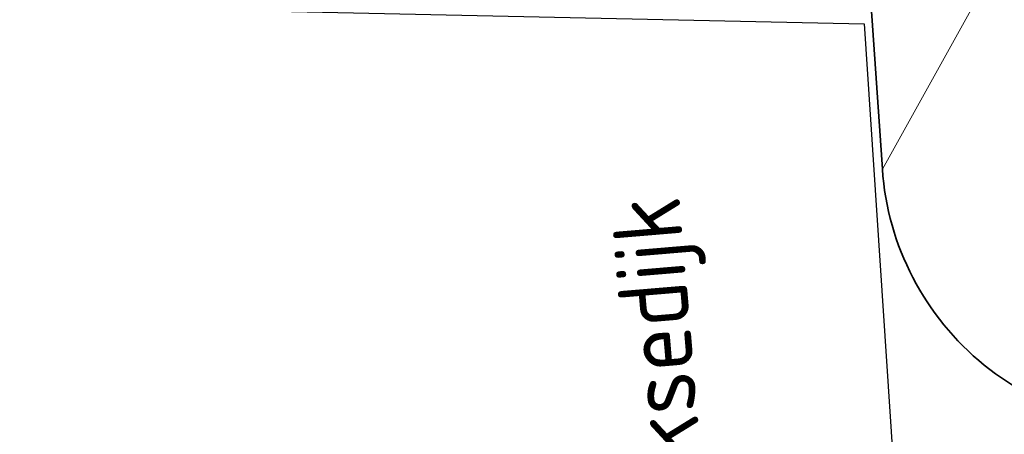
# Model space of a CAD drawing. Extents: x 100296 to 107772, y 404875 to 408930.
# Tile 25 of 98: x 101122 to 101157, y 407454 to 407469. Entities that reach past the tile are written whole.
import ezdxf
from ezdxf.enums import TextEntityAlignment as Align

# ---------------------------------------------------------------- set-up
doc = ezdxf.new("R2010")
doc.units = 0
doc.layers.add('b-we-gw-taludarcering_lang-g', color=2, linetype='Continuous', lineweight=18)
doc.layers.add('n-we-gw-grondwerk-g', color=2, linetype='Continuous', lineweight=35)
for name, color, linetype in [('TDNL----_bossages', 71, 'Continuous'), ('TDNL----_plangrens', 4, 'ENV-L14'), ('TDNT----_maatvoering', 7, 'Continuous')]:
    doc.layers.add(name, color=color, linetype=linetype)
doc.styles.add('ENV-P', font='ISOCP.SHX')
doc.linetypes.add('ENV-L14', pattern='A,12.5,-1.25,[144,env-shp.shx,S=0.125,R=0,X=0,Y=0.75],-1.25', length=15)

msp = doc.modelspace()

# ---------------------------------------------------------------- hatches: boundary and pattern name
at = {"layer": 'TDNL----_bossages'}
h = msp.add_hatch(dxfattribs=at)
h.set_pattern_fill('ENV-A30', color=256)
h.set_pattern_definition([(45, (0, 0), (-0.6222539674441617, 0.6222539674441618), []), (45, (0, 3.1112698), (-3.111269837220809, 3.11126983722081), [1, -0.6]), (17, (0, 0), (0.5157491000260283, 1.596552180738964), [0, -1.632, -0.924, 0, -1.344]), (48, (0, 0), (-0.3683115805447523, 1.623436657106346), [0, -1.616, 0, -1.648, 0, -1.328]), (71, (0, 0), (-0.9582315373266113, 1.345261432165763), [0, -1.6, 0, -0.9599999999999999, -1.316])])
edge = h.paths.add_edge_path()
edge.add_line((101631.6280828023, 407469.6562539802), (101632.2316357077, 407471.5508864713))
edge.add_arc((101626.5147049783, 407473.3720682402), 6.000000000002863, 342.3302352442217, 446.359084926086)
edge.add_line((101626.8957241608, 407479.3599580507), (101611.3307915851, 407480.350380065))
edge.add_line((101611.3307915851, 407480.350380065), (101606.1368240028, 407480.8027214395))
edge.add_line((101606.1368240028, 407480.8027214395), (101600.9533239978, 407481.2608050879))
edge.add_line((101600.9533239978, 407481.2608050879), (101595.7757660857, 407481.7040847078))
edge.add_line((101595.7757660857, 407481.7040847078), (101590.6009274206, 407482.1150527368))
edge.add_line((101590.6009274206, 407482.1150527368), (101585.4287345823, 407482.4938333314))
edge.add_line((101585.4287345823, 407482.4938333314), (101580.2573226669, 407482.826514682))
edge.add_line((101580.2573226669, 407482.826514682), (101575.0897411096, 407483.1362137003))
edge.add_line((101575.0897411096, 407483.1362137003), (101569.9179742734, 407483.3515950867))
edge.add_line((101569.9179742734, 407483.3515950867), (101564.7498998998, 407483.5352080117))
edge.add_line((101564.7498998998, 407483.5352080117), (101559.5854320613, 407483.6871620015))
edge.add_line((101559.5854320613, 407483.6871620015), (101554.4262195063, 407483.8301159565))
edge.add_line((101554.4262195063, 407483.8301159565), (101549.281265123, 407484.0256781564))
edge.add_line((101549.281265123, 407484.0256781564), (101544.1495712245, 407484.1777510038))
edge.add_line((101544.1495712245, 407484.1777510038), (101539.0303440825, 407484.2722708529))
edge.add_line((101539.0303440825, 407484.2722708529), (101533.924618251, 407484.3277936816))
edge.add_line((101533.924618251, 407484.3277936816), (101528.8323906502, 407484.348990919))
edge.add_line((101528.8323906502, 407484.348990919), (101523.7535642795, 407484.3404517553))
edge.add_line((101523.7535642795, 407484.3404517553), (101518.6876466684, 407484.2952715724))
edge.add_line((101518.6876466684, 407484.2952715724), (101513.633820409, 407484.1889588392))
edge.add_line((101513.633820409, 407484.1889588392), (101508.5929532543, 407484.0665742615))
edge.add_line((101508.5929532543, 407484.0665742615), (101503.5645451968, 407483.9313048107))
edge.add_line((101503.5645451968, 407483.9313048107), (101498.5480510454, 407483.7852310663))
edge.add_line((101498.5480510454, 407483.7852310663), (101493.5422507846, 407483.6362854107))
edge.add_line((101493.5422507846, 407483.6362854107), (101483.5370751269, 407483.4459927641))
edge.add_line((101483.5370751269, 407483.4459927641), (101473.5325847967, 407483.2930489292))
edge.add_line((101473.5325847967, 407483.2930489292), (101463.5274899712, 407483.1071614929))
edge.add_line((101463.5274899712, 407483.1071614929), (101453.5209094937, 407482.8403168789))
edge.add_line((101453.5209094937, 407482.8403168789), (101443.5136103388, 407482.5343095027))
edge.add_line((101443.5136103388, 407482.5343095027), (101433.5081777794, 407482.3300183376))
edge.add_line((101433.5081777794, 407482.3300183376), (101413.5019921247, 407482.1764359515))
edge.add_line((101413.5019921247, 407482.1764359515), (101395.5313596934, 407481.8922171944))
edge.add_arc((101395.539266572, 407481.3922797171), 0.4999999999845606, 90.90609930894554, 168.9826031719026)
edge.add_line((101395.0484819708, 407481.487833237), (101398.5100475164, 407481.424310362))
edge.add_line((101398.5100475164, 407481.424310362), (101460.0296005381, 407480.0069863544))
edge.add_line((101460.0296005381, 407480.0069863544), (101522.1195406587, 407478.6150672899))
edge.add_line((101522.1195406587, 407478.6150672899), (101552.1308784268, 407477.2825962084))
edge.add_line((101552.1308784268, 407477.2825962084), (101578.5199892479, 407474.6257253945))
edge.add_line((101578.5199892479, 407474.6257253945), (101603.0848261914, 407470.8503984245))
edge.add_line((101603.0848261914, 407470.8503984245), (101630.2783762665, 407465.4211428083))
edge.add_line((101630.2783762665, 407465.4211428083), (101631.6280828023, 407469.6562539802))
edge = h.paths.add_edge_path()
edge.add_line((101383.0045273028, 407491.1952842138), (101413.3904114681, 407491.6758593))
edge.add_line((101413.3904114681, 407491.6758593), (101433.3747434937, 407491.8292739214))
edge.add_line((101433.3747434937, 407491.8292739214), (101443.2714590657, 407492.0313453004))
edge.add_line((101443.2714590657, 407492.0313453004), (101453.2491059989, 407492.3364459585))
edge.add_line((101453.2491059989, 407492.3364459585), (101463.3126272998, 407492.6048090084))
edge.add_line((101463.3126272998, 407492.6048090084), (101473.3717408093, 407492.7917000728))
edge.add_line((101473.3717408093, 407492.7917000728), (101483.3741414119, 407492.944611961))
edge.add_line((101483.3741414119, 407492.944611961), (101493.3106463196, 407493.1335985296))
edge.add_line((101493.3106463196, 407493.1335985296), (101498.2655072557, 407493.2810285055))
edge.add_line((101498.2655072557, 407493.2810285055), (101503.2985553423, 407493.4275861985))
edge.add_line((101503.2985553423, 407493.4275861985), (101508.3499302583, 407493.5634734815))
edge.add_line((101508.3499302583, 407493.5634734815), (101513.418631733, 407493.6865338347))
edge.add_line((101513.418631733, 407493.6865338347), (101518.5453811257, 407493.7943805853))
edge.add_line((101518.5453811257, 407493.7943805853), (101523.7032163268, 407493.8403805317))
edge.add_line((101523.7032163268, 407493.8403805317), (101528.8441769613, 407493.849024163))
edge.add_line((101528.8441769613, 407493.849024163), (101533.9960429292, 407493.8275786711))
edge.add_line((101533.9960429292, 407493.8275786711), (101539.1696850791, 407493.7713172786))
edge.add_line((101539.1696850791, 407493.7713172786), (101544.3779658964, 407493.6751531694))
edge.add_line((101544.3779658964, 407493.6751531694), (101549.6023902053, 407493.5203323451))
edge.add_line((101549.6023902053, 407493.5203323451), (101554.7382120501, 407493.325117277))
edge.add_line((101554.7382120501, 407493.325117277), (101559.8566957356, 407493.1832918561))
edge.add_line((101559.8566957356, 407493.1832918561), (101565.058254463, 407493.0302465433))
edge.add_line((101565.058254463, 407493.0302465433), (101570.2842760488, 407492.844574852))
edge.add_line((101570.2842760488, 407492.844574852), (101575.5715895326, 407492.6243814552))
edge.add_line((101575.5715895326, 407492.6243814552), (101580.8464297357, 407492.3082543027))
edge.add_line((101580.8464297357, 407492.3082543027), (101586.0806212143, 407491.9715342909))
edge.add_line((101586.0806212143, 407491.9715342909), (101591.3239116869, 407491.587546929))
edge.add_line((101591.3239116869, 407491.587546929), (101596.5570099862, 407491.1719521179))
edge.add_line((101596.5570099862, 407491.1719521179), (101601.7766613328, 407490.7250686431))
edge.add_line((101601.7766613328, 407490.7250686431), (101606.9670849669, 407490.2663731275))
edge.add_line((101606.9670849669, 407490.2663731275), (101636.2651424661, 407487.7148124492))
edge.add_line((101636.2651424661, 407487.7148124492), (101637.5376327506, 407497.7422154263))
edge.add_line((101637.5376327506, 407497.7422154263), (101582.5547483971, 407518.867778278))
edge.add_line((101582.5547483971, 407518.867778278), (101577.0953049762, 407506.8692729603))
edge.add_line((101577.0953049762, 407506.8692729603), (101559.352046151, 407505.7784978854))
edge.add_line((101559.352046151, 407505.7784978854), (101556.0763584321, 407501.4154180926))
edge.add_line((101556.0763584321, 407501.4154180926), (101545.1574174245, 407501.1427140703))
edge.add_line((101545.1574174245, 407501.1427140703), (101535.6033508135, 407505.2331103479))
edge.add_line((101535.6033508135, 407505.2331103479), (101403.7573399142, 407498.9611639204))
edge.add_line((101403.7573399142, 407498.9611639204), (101361.3705095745, 407493.503699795))
edge.add_line((101361.3705095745, 407493.503699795), (101349.6326330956, 407495.9579334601))
edge.add_line((101349.6326330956, 407495.9579334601), (101305.9569232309, 407497.0487085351))
edge.add_line((101305.9569232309, 407497.0487085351), (101255.8814485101, 407493.6644963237))
edge.add_line((101255.8814485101, 407493.6644963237), (101251.0320223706, 407493.9336321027))
edge.add_line((101251.0320223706, 407493.9336321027), (101250.2975979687, 407494.6265502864))
edge.add_line((101250.2975979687, 407494.6265502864), (101210.4137285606, 407493.4934766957))
edge.add_line((101210.4137285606, 407493.4934766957), (101206.7884684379, 407493.7309266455))
edge.add_line((101206.7884684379, 407493.7309266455), (101206.4406304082, 407493.7595203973))
edge.add_line((101206.4406304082, 407493.7595203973), (101204.1370894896, 407491.9003031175))
edge.add_line((101204.1370894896, 407491.9003031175), (101199.0033592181, 407492.2365559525))
edge.add_arc((101200.0490982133, 407508.2023453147), 16.0000000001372, 252.3439144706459, 266.25255180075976, ccw=False)
edge.add_line((101195.1962533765, 407492.9560376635), (101184.7721024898, 407496.2740073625))
edge.add_line((101184.7721024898, 407496.2740073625), (101173.4889828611, 407509.0639396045))
edge.add_line((101173.4889828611, 407509.0639396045), (101166.8252022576, 407509.6166953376))
edge.add_arc((101165.6678871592, 407495.6646122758), 14.00000000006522, 85.2582124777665, 174.9108574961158)
edge.add_line((101151.7230766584, 407496.9064899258), (101157.4161808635, 407485.8486020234))
edge.add_line((101157.4161808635, 407485.8486020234), (101358.6664499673, 407482.1554766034))
edge.add_line((101358.6664499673, 407482.1554766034), (101360.1560438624, 407485.9269372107))
edge.add_line((101360.1560438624, 407485.9269372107), (101364.0568877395, 407488.1921554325))
edge.add_line((101364.0568877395, 407488.1921554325), (101380.2952938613, 407489.1309638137))
edge.add_line((101380.2952938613, 407489.1309638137), (101382.1273550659, 407488.1995137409))
edge.add_line((101382.1273550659, 407488.1995137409), (101382.0218151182, 407490.1411327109))
edge.add_arc((101383.0203410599, 407490.1954092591), 0.9999999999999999, 90.90609930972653, 183.1113460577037, ccw=False)

# ---------------------------------------------------------------- linework, layer by layer
at = {"layer": 'b-we-gw-taludarcering_lang-g', "flags": 128}
msp.add_lwpolyline([(101152.8767792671, 407463.3193637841), (101156.1930386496, 407469.2682529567)], dxfattribs=at)
at = {"layer": 'n-we-gw-grondwerk-g'}
msp.add_line((101152.8767792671, 407463.3193637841), (101150.7038868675, 407494.6260097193), dxfattribs=at)
msp.add_arc((101162.8527794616, 407464.0117654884), 9.999999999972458, 183.9703462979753, 277.9018221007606, dxfattribs=at)
at = {"layer": 'TDNL----_plangrens', "flags": 128}
msp.add_lwpolyline([(100739.2868531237, 407413.0773053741, -0.1432469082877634), (100723.7505059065, 407449.3200165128, -0.2568120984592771), (100723.9835513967, 407450.242528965), (100744.9920477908, 407466.2935291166, -0.1251981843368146), (100746.6634251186, 407466.9877947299), (100748.1899174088, 407467.1455317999, -0.01662278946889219), (100754.0056960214, 407467.4961851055), (100782.8030322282, 407465.5632297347), (100787.8641580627, 407465.3278006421), (100792.8370493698, 407465.0799898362), (100797.811689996, 407464.8174513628), (100802.7858689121, 407464.5411216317), (100807.7589475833, 407464.2499274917), (100812.7317610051, 407463.9438225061), (100817.6680972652, 407463.6251443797), (100822.5624550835, 407463.2468726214), (100827.4874784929, 407462.7971868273), (100832.4530212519, 407462.323053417), (100837.4226759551, 407461.8336265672), (100842.4600490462, 407461.3224250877), (100847.5447173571, 407460.8846589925), (100852.5621043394, 407460.4996338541), (100857.533290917, 407460.1032007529), (100862.5042160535, 407459.6918343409), (100867.2382117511, 407459.2858319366), (100871.9553312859, 407458.5639368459), (100877.078042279, 407457.7462141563), (100882.1363853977, 407457.1618671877), (100887.2161081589, 407456.4459117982), (100892.3942575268, 407455.9770318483), (100897.3752654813, 407455.5257063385), (100902.3451225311, 407455.0603486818), (100907.3147194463, 407454.5799719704), (100912.2604228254, 407454.086932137), (100917.178769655, 407453.5502276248), (100922.0474471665, 407452.9690408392), (100926.8478419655, 407452.2864379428), (100931.7183452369, 407451.4539315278), (100936.7456725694, 407450.5791563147), (100941.7869863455, 407449.776890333), (100946.8921338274, 407448.9683506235), (100952.1632787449, 407448.3001682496), (100957.3130568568, 407447.8805397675), (100962.2599555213, 407447.4627667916), (100966.9927298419, 407447.0181454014), (100971.6817808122, 407446.291575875), (100976.5814389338, 407445.4305197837), (100981.545518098, 407444.5437624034), (100986.5249101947, 407443.6402677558), (100991.5265217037, 407442.7400149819), (100992.3333587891, 407435.38393353), (101010.6455710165, 407439.3630608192), (101044.608, 407446.751), (101045.548, 407451.865), (101045.7354354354, 407470.8379496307), (101152.2257843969, 407468.5625046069), (101153.7960364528, 407444.8260170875, -0.02213634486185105), (101223.7604701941, 407453.4844729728, -0.0320152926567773), (101250.5344253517, 407454.5246229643), (101283.1644786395, 407454.7245967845), (101303.2885377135, 407454.8723369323), (101377.7011879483, 407457.6710294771), (101383.5089184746, 407454.8009643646), (101393.9781071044, 407453.974314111, 0.01091316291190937), (101394.4342178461, 407453.9295895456), (101414.3606890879, 407452.4138897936), (101422.6562773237, 407452.0257574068), (101432.620022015, 407451.5395023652), (101442.5110057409, 407451.0191673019), (101452.4179969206, 407450.3344773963), (101462.4607899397, 407449.6344693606), (101472.5223603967, 407449.0541699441), (101482.5245291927, 407448.4987364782), (101492.4849881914, 407447.9379462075), (101497.4547572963, 407447.6349291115), (101502.4503100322, 407447.3324351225), (101507.4178843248, 407447.0408123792), (101512.3472164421, 407446.7396753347), (101517.2551360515, 407446.423848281), (101522.1406321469, 407446.0899934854), (101527.001880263, 407445.7337952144), (101531.8384783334, 407445.3509116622), (101536.6499650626, 407444.937429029), (101541.4354322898, 407444.4895336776), (101546.1914001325, 407444.003742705), (101550.8870594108, 407443.4773872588), (101555.4986560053, 407442.8825057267), (101560.0952950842, 407442.1788330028), (101564.7255050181, 407441.3903345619), (101569.3554112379, 407440.5346323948), (101573.9628026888, 407439.6157972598), (101578.5586664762, 407438.6239808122), (101583.1819581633, 407437.5629141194), (101587.7868530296, 407436.4731342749), (101592.3199716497, 407435.3317581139), (101596.555412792, 407434.1846924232), (101627.1282734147, 407423.6446025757), (101632.4705592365, 407440.4841093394), (101650.339, 407434.411), (101666.6740270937, 407429.3078135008), (101657.6655, 407400.472), (101662.6088926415, 407398.9277443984), (101669.2436173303, 407419.5996078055, -0.4160609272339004), (101672.4015920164, 407421.213914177), (101686.8188945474, 407416.5001712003), (101691.4771224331, 407415.0073440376), (101696.1218678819, 407413.5198355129), (101700.7739103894, 407412.0309332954), (101705.4212743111, 407410.5441240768), (101710.0094546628, 407409.0586213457), (101714.5277926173, 407407.5101889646), (101719.0321050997, 407405.8844818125), (101723.522608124, 407404.1914698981), (101728.0310462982, 407402.4187230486), (101732.5468123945, 407400.6291159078), (101737.000462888, 407398.7995685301), (101741.4224732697, 407396.9056480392), (101745.8116049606, 407394.9519059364), (101750.1403689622, 407392.9356199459), (101754.441560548, 407390.8150480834), (101758.8122705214, 407388.5970964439), (101765.2851688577, 407385.3567358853), (101767.3039443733, 407384.3087319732, -0.3046151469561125), (101772.6553310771, 407374.5268600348, -0.000684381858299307), (101772.6576419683, 407374.5116243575, 0.06840167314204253), (101773.463728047, 407363.7446950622, -0.1929248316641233), (101772.2061085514, 407356.4116812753), (101761.3632122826, 407339.3168412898), (101767.9374814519, 407334.7351309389), (101793.5700687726, 407316.4915473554), (101804.7799126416, 407330.0685015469, -0.2278404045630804), (101810.7541325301, 407332.624157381, 0.0513531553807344), (101821.4791772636, 407333.2555937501, -0.1888825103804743), (101826.8280306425, 407332.1046559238), (101836.3172867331, 407325.8153332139, -0.0242377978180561), (101846.0771515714, 407317.5519636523), (101847.5256161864, 407316.0002340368), (101850.7438391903, 407312.4602044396), (101853.9160644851, 407308.8804043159), (101857.0392437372, 407305.2631292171), (101860.1122137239, 407301.6076019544), (101862.9283071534, 407298.166473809), (101916.7725156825, 407216.9823138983), (101968.2095316, 407134.085549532), (101972.0680222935, 407127.4044557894), (101996.3016819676, 407098.1006054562), (102005.3636419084, 407086.7923990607), (102008.4455566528, 407082.8770219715), (102011.5312600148, 407078.9154207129), (102014.7330905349, 407074.9868383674), (102018.0273461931, 407071.2001643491), (102021.213875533, 407067.3811769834), (102024.4343625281, 407063.5107446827), (102027.7920052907, 407059.7018421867), (102031.2060533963, 407056.0451865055), (102034.4701153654, 407052.2660668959), (102037.8950437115, 407048.5364918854), (102041.3242290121, 407044.8809278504), (102044.6892805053, 407041.1927022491), (102048.062628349, 407037.4909567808), (102051.4265681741, 407033.7851454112), (102054.7863551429, 407030.0660903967), (102058.1700042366, 407026.3527772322), (102061.6430361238, 407022.5865128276), (102065.4236075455, 407019.1085134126), (102069.0570478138, 407015.6252103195), (102072.7371080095, 407012.1764129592), (102076.3084791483, 407008.7003393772), (102079.8032150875, 407005.1167932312), (102083.4107446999, 407001.4937230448), (102087.2288076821, 406998.0618074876), (102090.9768445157, 406994.6662037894), (102094.6957694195, 406991.2762417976), (102098.3172932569, 406987.8248914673), (102101.9037628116, 406984.3152863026), (102105.514434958, 406980.7606320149), (102109.2436806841, 406977.2846959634), (102112.9614025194, 406973.8682140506), (102116.5968847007, 406970.4177357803), (102120.1900888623, 406966.9185457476), (102123.7636938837, 406963.3923458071), (102127.3186001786, 406959.8446940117), (102130.8673184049, 406956.2858512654), (102134.3984696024, 406952.7324721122), (102137.8703518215, 406949.134502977), (102141.3392761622, 406945.5154070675), (102144.7916693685, 406941.8925993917), (102148.2066380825, 406938.2847015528), (102151.591264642, 406934.7038003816), (102154.9179764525, 406931.144410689), (102158.1663152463, 406927.571607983), (102161.3633685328, 406923.9946696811), (102164.4951998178, 406920.416269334), (102167.5444855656, 406916.8255081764), (102170.5009577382, 406913.2067352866), (102173.3746593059, 406909.5538928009), (102176.1911296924, 406905.8458702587), (102178.9661418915, 406902.1023029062), (102181.6576957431, 406898.3156077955), (102184.2475456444, 406894.4584023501), (102186.7626818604, 406890.5330235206), (102189.2210549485, 406886.5538268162), (102191.6193578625, 406882.5586534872), (102193.872053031, 406878.489748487), (102196.0601617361, 406874.3484781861), (102198.2099117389, 406870.1715401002), (102200.3067599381, 406865.9744227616), (102202.2400386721, 406861.9103414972), (102208.465244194, 406847.878116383), (102209.6121585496, 406844.5372614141), (102211.0649557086, 406840.0639923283), (102212.4430000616, 406835.5671323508), (102213.7459257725, 406831.0478718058), (102214.9747002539, 406826.502697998), (102216.1359940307, 406821.9171271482), (102217.2390980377, 406817.2844843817), (102218.2915979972, 406812.6067463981), (102219.3011634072, 406807.8862975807), (102219.3246354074, 406807.7716276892, -0.01468118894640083), (102222.2070547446, 406791.2321912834), (102224.1106866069, 406778.0280173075, -0.003491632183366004), (102224.2736762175, 406776.8387255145), (102225.1210636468, 406769.3400668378, 0.06164122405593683), (102220.7860359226, 406763.286188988), (102219.487004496, 406761.1443225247, -0.02894925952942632), (102216.0281873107, 406759.5540853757), (102209.6612383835, 406756.6434481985), (102212.6380790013, 406750.1316808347), (102212.77, 406736.71, 0.1949923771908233), (102231.938, 406746.034, -0.1182563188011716), (102234.9904854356, 406749.1419155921, -0.1890750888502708), (102261.2598711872, 406754.0644418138, -0.1534905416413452), (102274.9210317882, 406742.5228634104, 0.1862880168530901), (102288.2419999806, 406736.7960004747), (102295.5075904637, 406736.4679397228), (102295.097, 406742.8529999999), (102293.275, 406749.549), (102279.2849996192, 406779.295000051), (102275.5991873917, 406787.1777848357), (102279.4587552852, 406788.9459752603), (102271.4026836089, 406806.5311529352), (102262.4540478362, 406826.0646631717), (102245.515, 406863.059), (102225.87, 406905.623), (102192.8063339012, 406977.3803082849), (102173.546, 407019.093), (102144.190463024, 407082.7360132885), (102101.988, 407174.612), (102101.566, 407175.532), (102070.4468670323, 407156.0684514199), (102058.354, 407182.319), (102047.5404334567, 407175.6813301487), (102037.7386760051, 407186.3790545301), (102032.8737539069, 407192.2988376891), (102029.2553724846, 407196.1383378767), (102025.8279523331, 407199.7673564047), (102022.4062014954, 407203.4489770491), (102018.9034408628, 407207.134564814), (102015.3890318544, 407210.7857540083), (102011.8287798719, 407214.4412381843), (102008.1815634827, 407218.0760114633), (102004.4896749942, 407221.6385286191), (102000.8430871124, 407225.1065726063), (101997.2583547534, 407228.5940823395), (101993.6283724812, 407232.1221065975), (101989.9613858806, 407235.6453382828), (101986.2873501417, 407239.1387797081), (101982.6180170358, 407242.6254234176), (101978.9227459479, 407246.1111594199), (101975.2116158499, 407249.5827576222), (101971.5104913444, 407253.0219196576), (101967.8468065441, 407256.4561304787), (101964.1903220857, 407259.9111417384), (101960.5379165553, 407263.3704358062), (101956.9739235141, 407266.7716227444), (101953.5361971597, 407270.2429437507), (101950.0223833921, 407273.8632493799), (101946.432497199, 407277.4473754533), (101942.9088871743, 407281.0001411), (101939.3637674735, 407284.6020653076), (101935.7444445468, 407288.2470343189), (101932.0719089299, 407291.84784094), (101928.4193473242, 407295.4278545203), (101924.8128497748, 407298.9440535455), (101921.30469434, 407302.5331047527), (101917.6952811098, 407306.2387222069), (101913.9598197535, 407309.9643887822), (101910.1561761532, 407313.5973941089), (101906.3701413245, 407317.1734101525), (101902.5633412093, 407320.7294047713), (101898.7350089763, 407324.2754705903), (101894.865215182, 407327.7956235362), (101890.9789067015, 407331.2677026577), (101887.0921628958, 407334.7055557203), (101883.2156468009, 407338.1024407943), (101879.3478150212, 407341.5102690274), (101875.4341977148, 407344.9108836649), (101871.6187293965, 407348.184528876), (101855.5945381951, 407362.908615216, -0.252732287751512), (101854.8189997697, 407365.1540433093, 0.1219095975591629), (101853.160822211, 407385.8155261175, 0.02555492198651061), (101852.3532278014, 407387.9817338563, 0.410588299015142), (101795.9860066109, 407410.5048574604, -0.1781397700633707), (101793.686296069, 407410.6348985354), (101790.4019609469, 407411.668594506), (101780.4093043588, 407411.564745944), (101774.5637554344, 407415.6563702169), (101770.1026121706, 407418.4881787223), (101765.7700462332, 407421.1949870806), (101761.4530778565, 407423.9068112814), (101757.1010279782, 407426.6240563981), (101752.7171137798, 407429.3322341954), (101748.2987497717, 407432.0176099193), (101743.8583449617, 407434.6670367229), (101739.4028961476, 407437.2885627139), (101734.9258776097, 407439.8847577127), (101730.4282281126, 407442.4560645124), (101725.9088968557, 407445.0029430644), (101721.3234984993, 407447.5493291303), (101716.643072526, 407450.0290661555), (101711.9138482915, 407452.4146030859), (101707.14254933, 407454.7043808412), (101702.3382069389, 407456.8998975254), (101697.3802279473, 407459.0647878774), (101685.0442659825, 407463.694816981, -0.1468987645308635), (101683.5931488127, 407464.9576400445), (101689.2460461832, 407482.7452718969), (101683.8929278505, 407484.4217690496), (101690.3095472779, 407504.9613563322), (101682.1033402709, 407507.9069741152), (101666.1502361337, 407456.9244774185), (101657.685, 407459.121), (101639.766, 407464.547), (101639.6848731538, 407464.286037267), (101635.455, 407465.601), (101641.2368877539, 407483.1673876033), (101645.3070783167, 407495.5333393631), (101642.08, 407496.719), (101607.129, 407511.646), (101612.392, 407526.001), (101581.9927761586, 407524.6711243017), (101579.507, 407517.488), (101575.394, 407510.198), (101573.121, 407508.777), (101557.269, 407506.807), (101530.824, 407506.206), (101519.057, 407505.9295), (101507.29, 407505.653), (101484.731, 407504.656), (101459.4970002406, 407502.9339999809), (101427.265, 407501.014), (101421.153, 407500.943), (101415.041, 407500.872), (101396.604, 407500.255), (101374.489, 407495.756), (101364.292, 407497.12), (101352.064, 407497.113), (101349.584, 407498.703), (101347.492, 407498.976), (101346.248, 407498.39), (101332.711, 407497.804), (101330.029, 407500.122), (101327.997, 407500.331), (101324.518, 407498.84), (101295.0025000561, 407497.5727500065), (101253.763, 407494.725), (101210.4137285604, 407493.4934766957), (101206.7884684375, 407493.7309266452), (101197.0638609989, 407494.5303303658), (101185.9039147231, 407498.0142404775), (101174.0331793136, 407511.4702623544), (101174.4546239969, 407521.5211993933), (101154.6252836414, 407522.2652829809), (101154.2083935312, 407511.1554345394), (101154.051, 407506.961), (101128.647, 407505.961), (101129.0380046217, 407486.7394898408), (101083.0871679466, 407487.8812979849), (101045.9118887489, 407488.6992458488), (101046.3370769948, 407524.6601912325), (101018.1971858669, 407520.3057887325), (101013.5162212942, 407520.0233946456), (101008.5055510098, 407519.6889133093), (101003.3278527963, 407519.3714202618), (100998.0189341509, 407518.7722314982), (100992.8767621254, 407518.0417143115), (100987.8311479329, 407517.2949666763), (100982.8743091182, 407516.548258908), (100977.9756107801, 407515.9011969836), (100973.021429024, 407515.3099810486), (100968.0356534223, 407514.7297814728), (100963.0642501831, 407514.1713638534), (100958.0894396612, 407513.6461830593), (100953.0187230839, 407513.1257647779), (100947.9025235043, 407512.5016955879), (100942.8965042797, 407511.8459516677), (100937.9354207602, 407511.2501073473), (100932.945616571, 407510.6656230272), (100927.9678885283, 407510.097328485), (100923.118977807, 407509.573647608), (100918.2623512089, 407509.2318318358), (100913.264804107, 407508.8949604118), (100908.2712983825, 407508.5623464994), (100903.2814429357, 407508.2379132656), (100898.2969714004, 407507.9285830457), (100893.3127863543, 407507.634024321), (100888.335696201, 407507.3546192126), (100883.3395973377, 407507.0980498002), (100878.1677554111, 407506.8208152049), (100872.9150871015, 407506.3168428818), (100867.8334380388, 407505.7110839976), (100863.070008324, 407505.1637142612), (100858.3301173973, 407504.9165309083), (100853.3688178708, 407504.7007340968), (100848.3866447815, 407504.4989376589), (100843.338585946, 407504.3095797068), (100838.2504970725, 407504.0439332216), (100833.2277906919, 407503.7446781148), (100828.2439887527, 407503.4625895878), (100823.2604741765, 407503.1953667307), (100818.3258485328, 407502.9454707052), (100813.4190250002, 407502.775390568), (100808.4645068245, 407502.6531743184), (100803.4839859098, 407502.5451432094), (100798.5037448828, 407502.4519455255), (100793.5217865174, 407502.3735497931), (100789.3470216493, 407502.3180645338, -0.01241394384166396), (100787.9797520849, 407502.3419967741), (100756.1665438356, 407501.1664304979, -0.2041488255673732), (100733.4635350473, 407510.6820490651, 0.4726042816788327), (100669.2085629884, 407512.9869992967, -0.1892506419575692), (100667.842368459, 407512.2877777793), (100642.4923923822, 407510.2000546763), (100642.1924592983, 407512.8714210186), (100631.0883577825, 407512.6136525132, -0.01041102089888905), (100621.579562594, 407512.591199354), (100613.9257211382, 407512.724990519), (100603.9295775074, 407512.9084297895), (100593.9312608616, 407513.0919079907), (100583.9329442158, 407513.2753861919), (100573.9346275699, 407513.4588643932), (100563.9363109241, 407513.6423425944), (100553.9379942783, 407513.8258207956), (100548.9388359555, 407513.9175598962), (100543.9396776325, 407514.0092989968), (100538.9405193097, 407514.1010380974), (100533.9413609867, 407514.192777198), (100523.943044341, 407514.3762553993), (100513.9447276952, 407514.5597336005), (100503.9464110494, 407514.7432118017), (100493.9480943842, 407514.9266900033), (100483.9487675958, 407515.1101867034), (100473.9326938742, 407515.2932313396), (100453.4691547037, 407515.6471500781, 0.03070555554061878), (100439.2612938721, 407515.0201980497), (100391.2823731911, 407509.0467019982), (100383.0104473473, 407506.9291155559), (100371.0620297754, 407505.8856489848), (100362.02, 407505.096), (100330.373, 407500), (100299.9108642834, 407493.9015717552), (100308.1638358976, 407454.1758354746), (100345.8670108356, 407460.7626251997), (100370.687, 407465.099), (100400, 407467.735), (100436.284, 407469.121), (100480.738, 407467.998), (100527.748, 407460.884), (100583.384, 407446.232), (100637.584, 407424.585), (100688.405, 407397.253), (100715.467, 407378.851), (100722.6490746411, 407379.9424874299), (100725.1059398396, 407378.111884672), (100734.5947126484, 407380.5295391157), (100753.2682522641, 407385.5147464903), (100765.323, 407388.29), (100752.0680625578, 407397.5410917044)], format="xyb", close=True, dxfattribs=at)

# ---------------------------------------------------------------- texts
at = {"layer": 'TDNT----_maatvoering', "color": 4, "style": 'ENV-P'}
msp.add_text('Koekoeksedijk', height=2.5, rotation=94.81540221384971, dxfattribs=at).set_placement((101147.9333000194, 407443.0717961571), align=Align.BOTTOM_LEFT)

doc.saveas('drawing.dxf')
